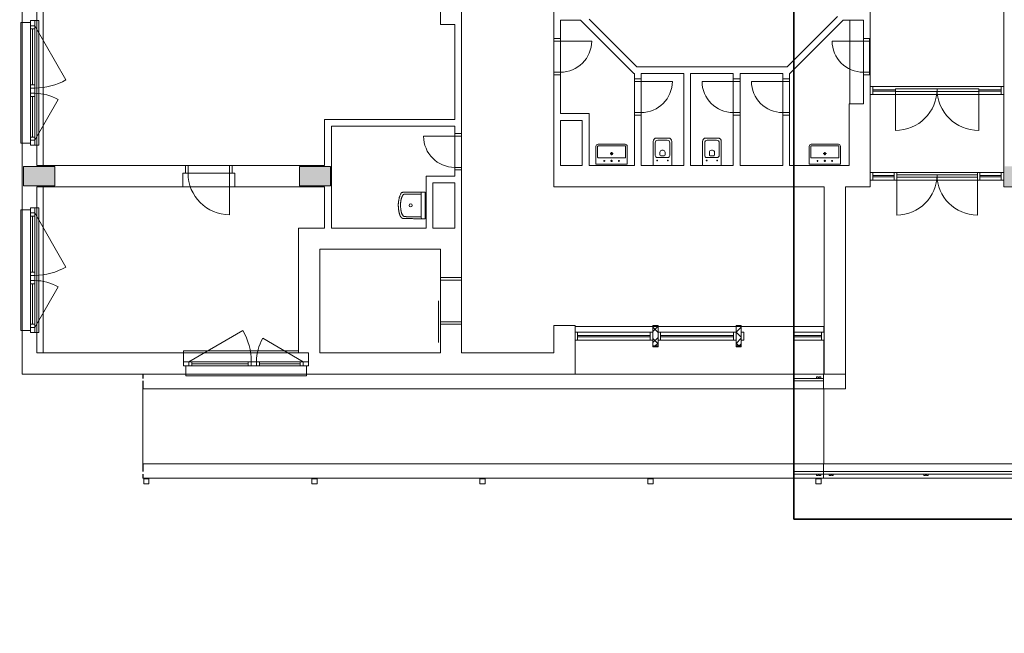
# Model space of a CAD drawing. Header units: inches. Extents: x -96941 to 10978768, y -673 to 1070890.
# Tile 16 of 256: x 35974 to 37392, y 50850 to 51735. Entities that reach past the tile are written whole.
import ezdxf
from ezdxf import colors
from ezdxf.entities.mleader import LeaderData, LeaderLine
from ezdxf.math import Vec2, Vec3

# ---------------------------------------------------------------- set-up
doc = ezdxf.new("R2010")
doc.units = ezdxf.units.IN
doc.layers.add('!_A_01_TENKÁ', color=8, linetype='Continuous', lineweight=13)
doc.layers.add('!_A_02_HRUBÁ', color=255, linetype='Continuous', lineweight=35)
doc.layers.add('!_A_51_BÚRACIE PRÁCE', color=40, linetype='Continuous', lineweight=13, true_color=0xffbf00)
doc.styles.add('Iso CP', font='isocp.shx', dxfattribs={"width": 0.8})

msp = doc.modelspace()

# ---------------------------------------------------------------- hatches: boundary and pattern name
at = {"layer": '!_A_01_TENKÁ'}
h = msp.add_hatch(color=256, dxfattribs=at)
h.paths.add_polyline_path([(37863.838, 51495.296), (37901.338, 51495.296), (37901.338, 51551.546), (37863.838, 51551.546), (37863.838, 51512.263)])
h.paths.add_polyline_path([(38126.338, 51495.296), (38126.338, 51551.546), (38088.838, 51551.546), (38088.838, 51495.296)])
h.paths.add_polyline_path([(37638.838, 51495.296), (37676.338, 51495.296), (37676.338, 51551.546), (37638.838, 51551.546), (37638.838, 51512.263)])
h.paths.add_polyline_path([(38313.838, 51495.296), (38351.338, 51495.296), (38351.338, 51551.546), (38313.838, 51551.546), (38313.838, 51512.263)])
h.paths.add_polyline_path([(37451.338, 51495.296), (37451.338, 51551.546), (37413.838, 51551.546), (37413.838, 51495.296)])
h.paths.add_polyline_path([(37411.588, 51495.296), (37411.588, 51523.421), (37392.838, 51523.421), (37392.838, 51495.296)])
h.paths.add_polyline_path([(36421.588, 51495.296), (36421.588, 51523.421), (36376.588, 51523.421), (36376.588, 51495.296)])
h.paths.add_polyline_path([(35979.088, 51495.296), (36024.088, 51495.296), (36024.088, 51523.421), (35979.088, 51523.421), (35979.088, 51512.263)])
h.paths.add_polyline_path([(37150.963, 51765.296), (37199.713, 51765.296), (37199.713, 51793.421), (37150.963, 51793.421), (37150.963, 51772.135)])
h.paths.add_polyline_path([(36743.713, 51765.296), (36792.463, 51765.296), (36792.463, 51793.421), (36743.713, 51793.421)])
h.paths.add_polyline_path([(36559.963, 51765.296), (36608.713, 51765.296), (36608.713, 51793.421), (36559.963, 51793.421)])
h.paths.add_polyline_path([(37392.838, 51765.296), (37411.588, 51765.296), (37411.588, 51793.421), (37392.838, 51793.421)])
h.paths.add_polyline_path([(36424.963, 51765.296), (36424.963, 51793.421), (36376.213, 51793.421), (36376.213, 51765.296)])
h.paths.add_polyline_path([(35978.713, 51765.296), (36023.713, 51765.296), (36023.713, 51793.421), (35978.713, 51793.421), (35978.713, 51772.135)])
h.paths.add_polyline_path([(38351.338, 52035.296), (38351.338, 52091.546), (38313.838, 52091.546), (38313.838, 52035.296), (38346.454, 52035.296)])
h.paths.add_polyline_path([(37863.838, 52035.296), (37901.338, 52035.296), (37901.338, 52091.546), (37863.838, 52091.546)])
h.paths.add_polyline_path([(38126.338, 52035.296), (38126.338, 52091.546), (38088.838, 52091.546), (38088.838, 52035.296)])
h.paths.add_polyline_path([(37150.963, 52035.296), (37199.713, 52035.296), (37199.713, 52063.421), (37150.963, 52063.421)])
h.paths.add_polyline_path([(37394.994, 52035.296), (37411.588, 52035.296), (37411.588, 52063.421), (37392.838, 52063.421), (37392.838, 52035.296)])
h.paths.add_polyline_path([(36743.713, 52035.296), (36792.463, 52035.296), (36792.463, 52063.421), (36743.713, 52063.421)])
h.paths.add_polyline_path([(36579.458, 52035.296), (36608.713, 52035.296), (36608.713, 52063.421), (36559.963, 52063.421), (36559.963, 52035.296)])
h.paths.add_polyline_path([(37428.975, 52035.296), (37451.338, 52035.296), (37451.338, 52091.546), (37413.838, 52091.546), (37413.838, 52035.296)])
h.paths.add_polyline_path([(36376.213, 52035.296), (36424.963, 52035.296), (36424.963, 52063.421), (36376.213, 52063.421)])
h.paths.add_polyline_path([(37676.338, 52035.296), (37676.338, 52091.546), (37638.838, 52091.546), (37638.838, 52035.296)])
h.paths.add_polyline_path([(36024.088, 52035.296), (36024.088, 52063.421), (35979.088, 52063.421), (35979.088, 52035.296)])
h.paths.add_polyline_path([(38351.338, 52305.296), (38351.338, 52342.796), (38313.838, 52342.796), (38313.838, 52305.296), (38346.454, 52305.296)])
h.paths.add_polyline_path([(37863.838, 52305.296), (37901.338, 52305.296), (37901.338, 52361.546), (37863.838, 52361.546), (37863.838, 52343.854)])
h.paths.add_polyline_path([(37392.838, 52305.296), (37411.588, 52305.296), (37411.588, 52333.421), (37392.838, 52333.421)])
h.paths.add_polyline_path([(37676.338, 52305.296), (37676.338, 52361.546), (37638.838, 52361.546), (37638.838, 52305.296)])
h.paths.add_polyline_path([(37451.338, 52305.296), (37451.338, 52361.546), (37413.838, 52361.546), (37413.838, 52305.296)])
h.paths.add_polyline_path([(38126.338, 52305.671), (38126.338, 52361.921), (38088.838, 52361.921), (38088.838, 52305.671), (38108.589, 52305.671)])

# ---------------------------------------------------------------- linework, layer by layer
for p, q in [((36610.213, 51570.746), (36610.213, 51960.296)), ((37391.713, 51901.421), (37391.713, 51493.796)), ((35977.213, 51826.796), (35977.213, 51730.796)), ((36742.963, 51793.421), (36742.963, 51707.921)), ((35998.213, 51733.796), (35998.213, 51764.171)), ((36007.213, 51764.171), (36007.213, 51524.921)), ((36579.838, 51764.171), (36579.838, 51727.796)), ((37198.963, 51707.921), (37198.963, 51765.296)), ((35977.213, 51730.796), (35974.963, 51730.796)), ((35974.963, 51730.796), (35974.963, 51556.796)), ((35977.213, 51556.796), (35977.213, 51730.796)), ((35977.213, 51730.796), (35989.213, 51730.796)), ((35989.213, 51730.796), (35989.213, 51733.796)), ((35989.213, 51733.796), (35998.213, 51733.796)), ((35989.213, 51730.796), (35989.213, 51556.796)), ((35995.213, 51553.796), (35995.213, 51733.796)), ((35998.213, 51553.796), (35998.213, 51733.796)), ((36001.213, 51733.796), (35998.213, 51733.796)), ((36001.213, 51553.796), (36001.213, 51733.796)), ((36579.838, 51727.796), (36600.463, 51727.796)), ((36600.463, 51727.796), (36600.463, 51591.071)), ((36752.713, 51707.921), (36752.713, 51734.171)), ((36752.713, 51734.171), (36781.765, 51734.171)), ((36781.765, 51734.171), (36858.64, 51657.296)), ((36862.679, 51667.046), (36793.963, 51735.762)), ((37151.713, 51739.512), (37079.247, 51667.046)), ((37083.286, 51657.296), (37160.161, 51734.171)), ((37160.161, 51734.171), (37189.213, 51734.171)), ((37169.713, 51734.171), (37169.713, 51613.421)), ((37189.213, 51734.171), (37189.213, 51707.921)), ((35989.213, 51726.296), (35995.213, 51726.296)), ((35989.213, 51721.796), (35995.213, 51721.796)), ((35992.213, 51640.796), (35992.213, 51721.796)), ((35995.213, 51726.296), (36040.213, 51648.353)), ((36742.963, 51704.171), (36742.963, 51707.921)), ((36742.963, 51707.921), (36752.713, 51707.921)), ((36742.963, 51704.171), (36742.963, 51659.171)), ((36752.713, 51704.171), (36742.963, 51704.171)), ((36752.713, 51707.921), (36752.713, 51704.171)), ((36752.713, 51704.171), (36797.713, 51704.171)), ((36752.713, 51704.171), (36752.713, 51659.171)), ((37189.213, 51704.171), (37144.213, 51704.171)), ((37189.213, 51707.921), (37189.213, 51704.171)), ((37189.213, 51707.921), (37198.963, 51707.921)), ((37189.213, 51704.171), (37189.213, 51659.171)), ((37189.213, 51704.171), (37198.963, 51704.171)), ((37197.838, 51707.921), (37197.838, 51655.421)), ((37198.963, 51704.171), (37198.963, 51707.921)), ((37198.963, 51704.171), (37198.963, 51659.171)), ((36742.963, 51659.171), (36742.963, 51655.421)), ((36752.713, 51659.171), (36742.963, 51659.171)), ((36752.713, 51655.421), (36752.713, 51659.171)), ((36858.64, 51657.296), (36859.213, 51657.296)), ((36859.213, 51657.296), (36859.213, 51649.796)), ((37079.247, 51667.046), (36862.679, 51667.046)), ((36868.963, 51649.796), (36868.963, 51657.296)), ((36868.963, 51657.296), (36930.463, 51657.296)), ((36930.463, 51657.296), (36930.463, 51524.546)), ((36940.213, 51524.546), (36940.213, 51657.296)), ((36940.213, 51657.296), (37001.713, 51657.296)), ((37001.713, 51657.296), (37001.713, 51649.796)), ((37011.463, 51649.796), (37011.463, 51657.296)), ((37011.463, 51657.296), (37072.963, 51657.296)), ((37072.963, 51657.296), (37072.963, 51649.796)), ((37082.713, 51649.796), (37082.713, 51657.296)), ((37082.713, 51657.296), (37083.286, 51657.296)), ((37189.213, 51659.171), (37198.963, 51659.171)), ((37189.213, 51655.421), (37189.213, 51659.171)), ((37198.963, 51659.171), (37198.963, 51655.421)), ((36752.713, 51655.421), (36742.963, 51655.421)), ((36742.963, 51655.421), (36742.963, 51494.171)), ((36752.713, 51599.546), (36752.713, 51655.421)), ((36859.213, 51646.046), (36859.213, 51649.796)), ((36859.213, 51649.796), (36868.963, 51649.796)), ((36859.213, 51646.046), (36859.213, 51601.046)), ((36868.963, 51646.046), (36859.213, 51646.046)), ((36868.963, 51649.796), (36868.963, 51646.046)), ((36868.963, 51646.046), (36913.963, 51646.046)), ((36868.963, 51646.046), (36868.963, 51601.046)), ((37001.713, 51646.046), (36956.713, 51646.046)), ((37001.713, 51649.796), (37001.713, 51646.046)), ((37001.713, 51649.796), (37011.463, 51649.796)), ((37001.713, 51646.046), (37001.713, 51601.046)), ((37001.713, 51646.046), (37011.463, 51646.046)), ((37011.463, 51646.046), (37011.463, 51649.796)), ((37011.463, 51646.046), (37011.463, 51601.046)), ((37072.963, 51646.046), (37027.963, 51646.046)), ((37072.963, 51649.796), (37072.963, 51646.046)), ((37072.963, 51649.796), (37082.713, 51649.796)), ((37072.963, 51646.046), (37072.963, 51601.046)), ((37072.963, 51646.046), (37082.713, 51646.046)), ((37082.713, 51646.046), (37082.713, 51649.796)), ((37082.713, 51646.046), (37082.713, 51601.046)), ((37198.963, 51655.421), (37189.213, 51655.421)), ((37189.213, 51655.421), (37189.213, 51613.421)), ((37198.963, 51493.796), (37198.963, 51655.421)), ((35989.213, 51640.796), (35995.213, 51640.796)), ((35995.213, 51636.296), (35989.213, 51636.296)), ((35989.213, 51628.796), (35995.213, 51628.796)), ((37202.713, 51638.546), (37198.963, 51638.546)), ((37235.338, 51638.546), (37202.713, 51638.546)), ((37202.713, 51627.296), (37202.713, 51638.546)), ((37235.338, 51633.858), (37202.713, 51633.858)), ((37202.713, 51633.858), (37202.713, 51631.983)), ((37202.713, 51631.983), (37235.338, 51631.983)), ((37355.338, 51638.546), (37235.338, 51638.546)), ((37355.338, 51635.171), (37235.338, 51635.171)), ((37235.338, 51635.171), (37235.338, 51631.421)), ((37235.338, 51635.171), (37235.338, 51633.858)), ((37235.338, 51631.983), (37235.338, 51633.858)), ((37235.338, 51631.983), (37235.338, 51575.171)), ((37235.338, 51631.421), (37355.338, 51631.421)), ((37387.963, 51638.546), (37355.338, 51638.546)), ((37355.338, 51631.421), (37355.338, 51635.171)), ((37355.338, 51635.171), (37355.338, 51633.858)), ((37387.963, 51633.858), (37355.338, 51633.858)), ((37355.338, 51633.858), (37355.338, 51631.983)), ((37355.338, 51631.983), (37355.338, 51575.171)), ((37355.338, 51631.983), (37387.963, 51631.983)), ((37387.963, 51631.983), (37387.963, 51633.858)), ((35989.213, 51624.296), (35995.213, 51624.296)), ((35992.213, 51565.796), (35992.213, 51624.296)), ((35995.213, 51561.296), (36028.963, 51619.752)), ((37189.213, 51613.421), (37168.588, 51613.421)), ((37168.588, 51613.421), (37168.588, 51524.546)), ((37198.963, 51627.296), (37202.713, 51627.296)), ((37235.338, 51627.296), (37202.713, 51627.296)), ((37355.338, 51627.296), (37235.338, 51627.296)), ((37387.963, 51627.296), (37355.338, 51627.296)), ((36793.963, 51599.546), (36752.713, 51599.546)), ((36793.963, 51524.546), (36793.963, 51599.546)), ((36859.213, 51601.046), (36859.213, 51597.296)), ((36868.963, 51601.046), (36859.213, 51601.046)), ((36868.963, 51597.296), (36868.963, 51601.046)), ((37001.713, 51601.046), (37011.463, 51601.046)), ((37001.713, 51597.296), (37001.713, 51601.046)), ((37011.463, 51601.046), (37011.463, 51597.296)), ((37072.963, 51601.046), (37082.713, 51601.046)), ((37072.963, 51597.296), (37072.963, 51601.046)), ((37082.713, 51601.046), (37082.713, 51597.296)), ((36600.463, 51591.071), (36412.963, 51591.071)), ((36412.963, 51591.071), (36412.963, 51524.921)), ((36752.713, 51524.546), (36752.713, 51589.796)), ((36752.713, 51589.796), (36784.213, 51589.796)), ((36784.213, 51589.796), (36784.213, 51524.546)), ((36868.963, 51597.296), (36859.213, 51597.296)), ((36859.213, 51597.296), (36859.213, 51524.546)), ((36868.963, 51524.546), (36868.963, 51597.296)), ((37011.463, 51597.296), (37001.713, 51597.296)), ((37001.713, 51597.296), (37001.713, 51524.546)), ((37011.463, 51524.546), (37011.463, 51597.296)), ((37082.713, 51597.296), (37072.963, 51597.296)), ((37072.963, 51597.296), (37072.963, 51524.546)), ((37082.713, 51524.546), (37082.713, 51597.296)), ((36422.713, 51434.546), (36422.713, 51581.321)), ((36422.713, 51581.321), (36600.463, 51581.321)), ((36600.463, 51581.321), (36600.463, 51570.746)), ((36600.463, 51570.746), (36600.463, 51566.996)), ((36600.463, 51570.746), (36610.213, 51570.746)), ((36610.213, 51566.996), (36610.213, 51570.746)), ((35974.963, 51556.796), (35977.213, 51556.796)), ((35989.213, 51556.796), (35977.213, 51556.796)), ((35977.213, 51556.796), (35977.213, 51460.796)), ((35989.213, 51565.796), (35995.213, 51565.796)), ((35995.213, 51561.296), (35989.213, 51561.296)), ((35989.213, 51553.796), (35989.213, 51556.796)), ((36600.463, 51566.996), (36555.463, 51566.996)), ((36600.463, 51566.996), (36600.463, 51521.996)), ((36600.463, 51566.996), (36610.213, 51566.996)), ((36610.213, 51566.996), (36610.213, 51521.996)), ((36886.283, 51559.421), (36886.283, 51524.546)), ((36889.283, 51539.251), (36889.283, 51557.546)), ((36908.408, 51564.296), (36891.158, 51564.296)), ((36893.033, 51561.296), (36906.533, 51561.296)), ((36910.283, 51557.546), (36910.283, 51539.251)), ((36913.283, 51524.546), (36913.283, 51559.421)), ((36957.533, 51559.421), (36957.533, 51524.546)), ((36960.533, 51539.251), (36960.533, 51557.546)), ((36979.658, 51564.296), (36962.408, 51564.296)), ((36964.283, 51561.296), (36977.783, 51561.296)), ((36981.533, 51557.546), (36981.533, 51539.251)), ((36984.533, 51524.546), (36984.533, 51559.421)), ((35998.213, 51553.796), (35989.213, 51553.796)), ((35998.213, 51553.796), (36001.213, 51553.796)), ((35998.213, 51524.921), (35998.213, 51553.796)), ((36803.937, 51526.796), (36803.937, 51552.296)), ((36803.937, 51552.296), (36803.937, 51526.796)), ((36806.187, 51536.546), (36806.187, 51552.296)), ((36806.937, 51555.296), (36845.937, 51555.296)), ((36845.937, 51555.296), (36806.937, 51555.296)), ((36806.937, 51553.046), (36845.937, 51553.046)), ((36826.437, 51544.046), (36826.437, 51539.546)), ((36846.687, 51552.296), (36846.687, 51536.546)), ((36848.937, 51552.296), (36848.937, 51526.796)), ((36848.937, 51526.796), (36848.937, 51552.296)), ((36896.033, 51543.671), (36896.033, 51539.921)), ((36900.533, 51546.671), (36899.033, 51546.671)), ((36903.533, 51539.921), (36903.533, 51543.671)), ((36967.283, 51543.671), (36967.283, 51539.921)), ((36971.783, 51546.671), (36970.283, 51546.671)), ((36974.783, 51539.921), (36974.783, 51543.671)), ((37111.16, 51526.796), (37111.16, 51552.296)), ((37111.16, 51552.296), (37111.16, 51526.796)), ((37113.41, 51536.546), (37113.41, 51552.296)), ((37114.16, 51555.296), (37153.16, 51555.296)), ((37153.16, 51555.296), (37114.16, 51555.296)), ((37114.16, 51553.046), (37153.16, 51553.046)), ((37133.66, 51544.046), (37133.66, 51539.546)), ((37153.91, 51552.296), (37153.91, 51536.546)), ((37156.16, 51552.296), (37156.16, 51526.796)), ((37156.16, 51526.796), (37156.16, 51552.296)), ((36806.937, 51535.796), (36845.937, 51535.796)), ((36817.062, 51531.296), (36814.812, 51531.296)), ((36815.937, 51530.171), (36815.937, 51532.421)), ((36824.187, 51541.796), (36828.687, 51541.796)), ((36824.937, 51531.296), (36827.937, 51531.296)), ((36826.437, 51529.796), (36826.437, 51532.796)), ((36835.812, 51531.296), (36838.062, 51531.296)), ((36836.937, 51530.171), (36836.937, 51532.421)), ((36891.313, 51531.997), (36893.112, 51531.997)), ((36892.212, 51531.098), (36892.212, 51532.897)), ((36907.283, 51536.251), (36892.283, 51536.251)), ((36897.158, 51538.796), (36902.408, 51538.796)), ((36908.254, 51531.997), (36906.455, 51531.997)), ((36907.354, 51531.098), (36907.354, 51532.897)), ((36962.563, 51531.997), (36964.362, 51531.997)), ((36963.462, 51531.098), (36963.462, 51532.897)), ((36978.533, 51536.251), (36963.533, 51536.251)), ((36968.408, 51538.796), (36973.658, 51538.796)), ((36979.504, 51531.997), (36977.705, 51531.997)), ((36978.604, 51531.098), (36978.604, 51532.897)), ((37114.16, 51535.796), (37153.16, 51535.796)), ((37124.285, 51531.296), (37122.035, 51531.296)), ((37123.16, 51530.171), (37123.16, 51532.421)), ((37131.41, 51541.796), (37135.91, 51541.796)), ((37132.16, 51531.296), (37135.16, 51531.296)), ((37133.66, 51529.796), (37133.66, 51532.796)), ((37143.035, 51531.296), (37145.285, 51531.296)), ((37144.16, 51530.171), (37144.16, 51532.421)), ((36024.088, 51523.421), (35979.088, 51523.421)), ((35979.088, 51523.421), (35979.088, 51495.296)), ((36212.338, 51524.921), (35998.213, 51524.921)), ((36024.088, 51495.296), (36024.088, 51523.421)), ((36216.088, 51524.921), (36212.338, 51524.921)), ((36212.338, 51513.671), (36212.338, 51524.921)), ((36276.088, 51524.921), (36216.085, 51524.921)), ((36216.085, 51524.921), (36216.085, 51513.671)), ((36216.088, 51524.921), (36216.088, 51513.671)), ((36276.088, 51524.921), (36216.088, 51524.921)), ((36276.088, 51524.921), (36276.088, 51513.671)), ((36279.838, 51524.921), (36276.088, 51524.921)), ((36276.088, 51513.671), (36276.088, 51524.921)), ((36412.963, 51524.921), (36279.838, 51524.921)), ((36279.838, 51524.921), (36279.838, 51513.671)), ((36421.588, 51523.421), (36376.588, 51523.421)), ((36376.588, 51523.421), (36376.588, 51495.296)), ((36421.588, 51495.296), (36421.588, 51523.421)), ((36600.463, 51521.996), (36610.213, 51521.996)), ((36600.463, 51518.246), (36600.463, 51521.996)), ((36610.213, 51518.246), (36600.463, 51518.246)), ((36600.463, 51518.246), (36600.463, 51509.546)), ((36610.213, 51521.996), (36610.213, 51518.246)), ((36610.213, 51363.296), (36610.213, 51518.246)), ((36784.213, 51524.546), (36752.713, 51524.546)), ((36859.213, 51524.546), (36793.963, 51524.546)), ((36803.937, 51526.796), (36848.937, 51526.796)), ((36930.463, 51524.546), (36868.963, 51524.546)), ((37001.713, 51524.546), (36940.213, 51524.546)), ((37072.963, 51524.546), (37011.463, 51524.546)), ((37168.588, 51524.546), (37082.713, 51524.546)), ((37111.16, 51526.796), (37156.16, 51526.796)), ((37202.713, 51514.796), (37198.963, 51514.796)), ((37202.713, 51503.546), (37202.713, 51514.796)), ((37233.463, 51514.796), (37202.713, 51514.796)), ((37353.463, 51514.796), (37237.213, 51514.796)), ((37387.963, 51514.796), (37357.213, 51514.796)), ((36208.588, 51494.171), (36208.588, 51513.671)), ((36208.588, 51513.671), (36212.338, 51513.671)), ((36216.088, 51513.671), (36212.338, 51513.671)), ((36216.085, 51513.671), (36276.088, 51513.671)), ((36276.088, 51513.671), (36216.088, 51513.671)), ((36279.838, 51513.671), (36276.088, 51513.671)), ((36276.088, 51513.671), (36276.088, 51453.671)), ((36279.838, 51513.671), (36283.588, 51513.671)), ((36283.588, 51513.671), (36283.588, 51494.171)), ((36600.463, 51509.546), (36559.213, 51509.546)), ((36559.213, 51509.546), (36559.213, 51434.546)), ((36568.963, 51434.546), (36568.963, 51499.796)), ((36568.963, 51499.796), (36600.463, 51499.796)), ((36600.463, 51499.796), (36600.463, 51434.546)), ((37198.963, 51503.546), (37202.713, 51503.546)), ((37233.463, 51510.108), (37202.713, 51510.108)), ((37202.713, 51510.108), (37202.713, 51508.233)), ((37202.713, 51508.233), (37233.463, 51508.233)), ((37233.463, 51503.546), (37202.713, 51503.546)), ((37233.463, 51508.233), (37233.463, 51510.108)), ((37353.463, 51511.421), (37237.213, 51511.421)), ((37237.213, 51511.421), (37237.213, 51507.671)), ((37237.213, 51507.671), (37353.463, 51507.671)), ((37237.213, 51503.546), (37237.213, 51453.296)), ((37353.463, 51503.546), (37237.213, 51503.546)), ((37353.463, 51507.671), (37353.463, 51511.421)), ((37353.463, 51503.546), (37353.463, 51453.296)), ((37387.963, 51510.108), (37357.213, 51510.108)), ((37357.213, 51510.108), (37357.213, 51508.233)), ((37357.213, 51508.233), (37387.963, 51508.233)), ((37387.963, 51503.546), (37357.213, 51503.546)), ((37387.963, 51508.233), (37387.963, 51510.108)), ((35979.088, 51495.296), (36024.088, 51495.296)), ((35998.213, 51463.796), (35998.213, 51494.171)), ((35998.213, 51494.171), (36208.588, 51494.171)), ((36007.213, 51494.171), (36007.213, 51254.546)), ((36283.588, 51494.171), (36208.588, 51494.171)), ((36283.588, 51494.171), (36412.963, 51494.171)), ((36376.588, 51495.296), (36421.588, 51495.296)), ((36412.963, 51494.171), (36412.963, 51434.546)), ((36552.037, 51485.581), (36552.037, 51449.119)), ((36557.713, 51448.046), (36557.713, 51486.296)), ((36742.963, 51494.171), (37132.588, 51494.171)), ((37132.588, 51494.171), (37132.588, 51223.796)), ((37163.338, 51223.796), (37163.338, 51493.796)), ((37163.338, 51493.796), (37198.963, 51493.796)), ((37391.713, 51493.796), (37428.838, 51493.796)), ((35977.213, 51460.796), (35974.963, 51460.796)), ((35974.963, 51460.796), (35974.963, 51286.796)), ((35977.213, 51286.796), (35977.213, 51460.796)), ((35977.213, 51460.796), (35989.213, 51460.796)), ((35989.213, 51460.796), (35989.213, 51463.796)), ((35989.213, 51463.796), (35998.213, 51463.796)), ((35989.213, 51460.796), (35989.213, 51286.796)), ((35995.213, 51283.796), (35995.213, 51463.796)), ((35998.213, 51283.796), (35998.213, 51463.796)), ((36001.213, 51463.796), (35998.213, 51463.796)), ((36001.213, 51283.796), (36001.213, 51463.796)), ((35989.213, 51456.296), (35995.213, 51456.296)), ((35989.213, 51451.796), (35995.213, 51451.796)), ((35992.213, 51370.796), (35992.213, 51451.796)), ((35995.213, 51456.296), (36040.213, 51378.353)), ((36412.963, 51434.546), (36375.463, 51434.546)), ((36375.463, 51434.546), (36375.463, 51254.546)), ((36559.213, 51434.546), (36422.713, 51434.546)), ((36600.463, 51434.546), (36568.963, 51434.546)), ((36405.838, 51254.546), (36405.838, 51404.171)), ((36405.838, 51404.171), (36579.838, 51404.171)), ((36579.838, 51404.171), (36579.838, 51363.296)), ((35989.213, 51370.796), (35995.213, 51370.796)), ((35995.213, 51366.296), (35989.213, 51366.296)), ((35989.213, 51358.796), (35995.213, 51358.796)), ((36579.838, 51363.296), (36579.838, 51359.546)), ((36579.838, 51363.296), (36610.213, 51363.296)), ((36579.838, 51299.546), (36579.838, 51359.546)), ((36579.838, 51359.546), (36610.213, 51359.546)), ((36610.213, 51359.546), (36610.213, 51363.296)), ((36610.213, 51359.546), (36610.213, 51299.546)), ((35989.213, 51354.296), (35995.213, 51354.296)), ((35992.213, 51295.796), (35992.213, 51354.296)), ((35995.213, 51291.296), (36028.963, 51349.752)), ((36576.838, 51269.546), (36576.838, 51329.546)), ((35989.213, 51295.796), (35995.213, 51295.796)), ((35995.213, 51291.296), (35989.213, 51291.296)), ((36610.213, 51299.549), (36579.838, 51299.549)), ((36579.838, 51299.549), (36579.838, 51295.796)), ((36579.838, 51299.546), (36610.213, 51299.546)), ((36579.838, 51295.796), (36579.838, 51299.546)), ((36610.213, 51295.796), (36579.838, 51295.796)), ((36579.838, 51295.796), (36579.838, 51254.546)), ((36610.213, 51295.796), (36610.213, 51299.549)), ((36610.213, 51254.546), (36610.213, 51295.796)), ((36773.713, 51293.921), (36742.963, 51293.921)), ((36742.963, 51293.921), (36742.963, 51254.546)), ((36773.713, 51223.796), (36773.713, 51293.921)), ((36773.713, 51292.796), (36885.838, 51292.796)), ((36893.338, 51293.921), (36885.838, 51293.921)), ((36885.838, 51293.921), (36885.838, 51263.171)), ((36885.838, 51285.515), (36893.119, 51292.796)), ((36885.838, 51292.796), (36893.338, 51292.796)), ((36893.338, 51283.934), (36885.838, 51291.434)), ((36893.338, 51263.171), (36893.338, 51293.921)), ((36893.338, 51292.796), (37005.838, 51292.796)), ((37013.338, 51293.921), (37005.838, 51293.921)), ((37005.838, 51293.921), (37005.838, 51263.171)), ((37005.838, 51292.363), (37006.27, 51292.796)), ((37005.838, 51292.796), (37013.338, 51292.796)), ((37005.838, 51284.281), (37013.338, 51291.781)), ((37013.338, 51263.171), (37013.338, 51293.921)), ((37013.338, 51292.796), (37132.213, 51292.796)), ((37132.213, 51292.796), (37132.213, 51284.171)), ((35974.963, 51286.796), (35977.213, 51286.796)), ((35989.213, 51286.796), (35977.213, 51286.796)), ((35977.213, 51286.796), (35977.213, 51223.796)), ((35989.213, 51283.796), (35989.213, 51286.796)), ((35998.213, 51283.796), (35989.213, 51283.796)), ((35998.213, 51283.796), (36001.213, 51283.796)), ((35998.213, 51254.546), (35998.213, 51283.796)), ((36217.213, 51241.796), (36295.155, 51286.796)), ((36382.213, 51241.796), (36323.756, 51275.546)), ((36777.088, 51284.171), (36773.713, 51284.171)), ((36773.713, 51272.921), (36777.088, 51272.921)), ((36777.088, 51272.921), (36777.088, 51284.171)), ((36777.088, 51284.171), (36882.088, 51284.171)), ((36882.088, 51279.483), (36777.088, 51279.483)), ((36777.088, 51279.483), (36777.088, 51277.608)), ((36777.088, 51277.608), (36882.088, 51277.608)), ((36882.088, 51272.921), (36777.088, 51272.921)), ((36882.088, 51277.608), (36882.088, 51279.483)), ((36885.838, 51269.35), (36893.338, 51276.85)), ((36893.338, 51267.77), (36885.838, 51275.27)), ((36897.088, 51284.171), (36893.338, 51284.171)), ((36893.338, 51284.171), (36893.338, 51272.921)), ((36893.338, 51272.921), (36897.088, 51272.921)), ((36897.088, 51272.921), (36897.088, 51284.171)), ((36897.088, 51284.171), (37002.088, 51284.171)), ((37002.088, 51279.483), (36897.088, 51279.483)), ((36897.088, 51279.483), (36897.088, 51277.608)), ((36897.088, 51277.608), (37002.088, 51277.608)), ((37002.088, 51272.921), (36897.088, 51272.921)), ((37002.088, 51277.608), (37002.088, 51279.483)), ((37013.338, 51277.085), (37005.838, 51284.585)), ((37005.838, 51268.117), (37013.338, 51275.617)), ((37017.088, 51284.171), (37013.338, 51284.171)), ((37013.338, 51284.171), (37013.338, 51272.921)), ((37013.338, 51272.921), (37017.088, 51272.921)), ((37017.088, 51272.921), (37017.088, 51284.171)), ((37089.07, 51284.171), (37129.026, 51284.171)), ((37129.026, 51279.483), (37089.07, 51279.483)), ((37089.07, 51277.608), (37129.026, 51277.608)), ((37129.026, 51272.921), (37089.07, 51272.921)), ((37129.026, 51277.608), (37129.026, 51279.483)), ((37132.213, 51272.921), (37132.213, 51223.796)), ((36885.838, 51264.671), (36893.338, 51264.671)), ((36885.838, 51263.171), (36893.338, 51263.171)), ((36889.241, 51264.671), (36893.338, 51268.768)), ((37009.588, 51264.671), (37005.838, 51268.421)), ((37005.838, 51264.671), (37013.338, 51264.671)), ((37005.838, 51263.171), (37013.338, 51263.171)), ((37010.474, 51264.671), (37013.338, 51267.534)), ((36209.713, 51254.546), (35998.213, 51254.546)), ((36375.463, 51257.546), (36209.713, 51257.546)), ((36209.713, 51257.546), (36209.713, 51254.546)), ((36375.463, 51254.546), (36209.713, 51254.546)), ((36209.713, 51235.796), (36209.713, 51254.546)), ((36375.463, 51254.546), (36389.713, 51254.546)), ((36389.713, 51254.546), (36389.713, 51235.796)), ((36579.838, 51254.546), (36405.838, 51254.546)), ((36742.963, 51254.546), (36610.213, 51254.546)), ((36389.713, 51241.796), (36209.713, 51241.796)), ((36212.713, 51235.796), (36209.713, 51235.796)), ((36212.713, 51235.796), (36386.713, 51235.796)), ((36212.713, 51223.796), (36212.713, 51235.796)), ((36217.213, 51235.796), (36217.213, 51241.796)), ((36221.713, 51235.796), (36221.713, 51241.796)), ((36302.713, 51238.796), (36221.713, 51238.796)), ((36302.713, 51235.796), (36302.713, 51241.796)), ((36307.213, 51241.796), (36307.213, 51235.796)), ((36314.713, 51235.796), (36314.713, 51241.796)), ((36319.213, 51235.796), (36319.213, 51241.796)), ((36377.713, 51238.796), (36319.213, 51238.796)), ((36377.713, 51235.796), (36377.713, 51241.796)), ((36382.213, 51241.796), (36382.213, 51235.796)), ((36389.713, 51235.796), (36386.713, 51235.796)), ((36386.713, 51235.796), (36386.713, 51223.796)), ((35977.213, 51223.796), (36212.713, 51223.796)), ((36151.213, 51217.796), (36151.213, 51223.796)), ((36151.588, 51223.796), (36151.588, 51217.796)), ((36386.713, 51223.796), (36212.713, 51223.796)), ((36212.713, 51223.796), (36212.713, 51221.546)), ((36212.713, 51221.546), (36386.713, 51221.546)), ((36386.713, 51221.546), (36386.713, 51223.796)), ((36386.713, 51223.796), (36773.713, 51223.796)), ((36773.713, 51223.796), (37132.588, 51223.796)), ((37089.07, 51217.796), (37131.775, 51217.796)), ((37121.693, 51220.046), (37123.943, 51220.046)), ((37121.693, 51220.046), (37121.693, 51217.796)), ((37123.943, 51217.796), (37123.943, 51220.046)), ((37125.443, 51220.046), (37127.693, 51220.046)), ((37125.443, 51220.046), (37125.443, 51217.796)), ((37127.693, 51217.796), (37127.693, 51220.046)), ((37131.775, 51223.796), (37131.775, 51217.796)), ((37131.775, 51217.796), (37131.775, 51214.046)), ((37132.588, 51223.796), (37163.338, 51223.796)), ((37163.338, 51223.796), (37163.338, 51202.796)), ((36151.213, 51083.546), (36151.213, 51214.046)), ((36151.588, 51214.046), (36151.588, 51202.796)), ((37163.338, 51202.796), (36151.588, 51202.796)), ((37131.775, 51214.046), (37089.07, 51214.046)), ((37131.775, 51214.046), (37131.775, 51202.796)), ((37132.213, 51094.796), (37132.213, 51202.796)), ((37132.213, 51202.796), (37132.213, 51094.796)), ((36151.588, 51094.796), (36151.588, 51083.546)), ((37415.058, 51094.796), (36151.588, 51094.796)), ((37131.775, 51094.796), (37131.775, 51083.546)), ((36151.213, 51073.796), (36151.213, 51079.796)), ((36151.588, 51079.796), (36151.588, 51073.796)), ((37089.07, 51083.546), (37131.775, 51083.546)), ((37131.775, 51079.796), (37089.07, 51079.796)), ((37121.693, 51079.796), (37121.693, 51077.546)), ((37123.943, 51077.546), (37121.693, 51077.546)), ((37123.943, 51077.546), (37123.943, 51079.796)), ((37125.443, 51079.796), (37125.443, 51077.546)), ((37127.693, 51077.546), (37125.443, 51077.546)), ((37127.693, 51077.546), (37127.693, 51079.796)), ((37131.775, 51083.546), (37131.775, 51079.796)), ((37131.775, 51083.546), (37422.463, 51083.546)), ((37131.775, 51079.796), (37131.775, 51083.546)), ((37131.775, 51079.796), (37131.775, 51073.796)), ((37422.463, 51079.796), (37131.775, 51079.796)), ((37139.885, 51079.796), (37142.135, 51079.796)), ((37139.885, 51079.796), (37139.885, 51077.546)), ((37142.135, 51077.546), (37139.885, 51077.546)), ((37142.135, 51077.546), (37142.135, 51079.796)), ((37143.635, 51079.796), (37145.885, 51079.796)), ((37143.635, 51079.796), (37143.635, 51077.546)), ((37145.885, 51077.546), (37143.635, 51077.546)), ((37145.885, 51077.546), (37145.885, 51079.796)), ((37276.385, 51079.796), (37278.635, 51079.796)), ((37276.385, 51079.796), (37276.385, 51077.546)), ((37278.635, 51077.546), (37276.385, 51077.546)), ((37278.635, 51077.546), (37278.635, 51079.796)), ((37280.135, 51079.796), (37282.385, 51079.796)), ((37280.135, 51079.796), (37280.135, 51077.546)), ((37282.385, 51077.546), (37280.135, 51077.546)), ((37282.385, 51077.546), (37282.385, 51079.796)), ((36151.213, 51073.796), (36151.588, 51073.796)), ((37422.463, 51073.796), (36151.588, 51073.796)), ((36152.338, 51073.046), (36159.838, 51073.046)), ((36152.338, 51065.546), (36152.338, 51073.046)), ((36159.838, 51065.546), (36152.338, 51065.546)), ((36159.838, 51073.046), (36159.838, 51065.546)), ((36394.513, 51073.046), (36402.013, 51073.046)), ((36394.513, 51065.546), (36394.513, 51073.046)), ((36402.013, 51065.546), (36394.513, 51065.546)), ((36402.013, 51073.046), (36402.013, 51065.546)), ((36644.113, 51073.046), (36636.613, 51073.046)), ((36636.613, 51073.046), (36636.613, 51065.546)), ((36636.613, 51065.546), (36644.113, 51065.546)), ((36644.113, 51065.546), (36644.113, 51073.046)), ((36878.713, 51065.546), (36878.713, 51073.046)), ((36878.713, 51073.046), (36886.213, 51073.046)), ((36886.213, 51065.546), (36878.713, 51065.546)), ((36886.213, 51073.046), (36886.213, 51065.546)), ((37120.917, 51065.546), (37120.917, 51073.046)), ((37120.917, 51073.046), (37128.417, 51073.046)), ((37128.417, 51065.546), (37120.917, 51065.546)), ((37128.417, 51073.046), (37128.417, 51065.546))]:
    msp.add_line(p, q, dxfattribs=at)
at = {"layer": '!_A_01_TENKÁ', "extrusion": (0, 0, -1)}
for p, q in [((37391.713, 51638.546), (37387.963, 51638.546)), ((37387.963, 51638.546), (37387.963, 51627.296)), ((37387.963, 51627.296), (37391.713, 51627.296)), ((37237.213, 51514.796), (37233.463, 51514.796)), ((37233.463, 51514.796), (37233.463, 51503.546)), ((37237.213, 51503.546), (37237.213, 51514.796)), ((37357.213, 51514.796), (37353.463, 51514.796)), ((37353.463, 51514.796), (37353.463, 51503.546)), ((37357.213, 51503.546), (37357.213, 51514.796)), ((37391.713, 51514.796), (37387.963, 51514.796)), ((37387.963, 51514.796), (37387.963, 51503.546)), ((37233.463, 51503.546), (37237.213, 51503.546)), ((37353.463, 51503.546), (37357.213, 51503.546)), ((37387.963, 51503.546), (37391.713, 51503.546)), ((36885.651, 51284.171), (36882.088, 51284.171)), ((36882.088, 51284.171), (36882.088, 51272.921)), ((36882.088, 51272.921), (36885.651, 51272.921)), ((37005.651, 51284.171), (37002.088, 51284.171)), ((37002.088, 51284.171), (37002.088, 51272.921)), ((37002.088, 51272.921), (37005.651, 51272.921)), ((37132.588, 51284.171), (37129.026, 51284.171)), ((37129.026, 51284.171), (37129.026, 51272.921)), ((37129.026, 51272.921), (37132.588, 51272.921))]:
    msp.add_line(p, q, dxfattribs=at)
at = {"layer": '!_A_01_TENKÁ'}
for centre, radius in [((36826.437, 51541.796), 1.5), ((37133.66, 51541.796), 1.5), ((36826.437, 51531.296), 0.9), ((36892.213, 51531.997), 0.562), ((36907.354, 51531.997), 0.562), ((36963.463, 51531.997), 0.562), ((36978.604, 51531.997), 0.562), ((37133.66, 51531.296), 0.9), ((36537.04, 51467.213), 2.25)]:
    msp.add_circle(centre, radius, dxfattribs=at)
for centre, radius, start, end in [((36752.713, 51704.171), 45, 270, 0), ((37189.213, 51704.171), 45, 180, 270), ((35995.213, 51726.296), 90, 270, 300), ((36868.963, 51646.046), 45, 270, 0), ((37001.713, 51646.046), 45, 180, 270), ((37072.963, 51646.046), 45, 180, 270), ((35995.213, 51561.296), 67.5, 60, 90), ((37235.338, 51635.171), 60, 270, 0), ((37355.338, 51635.171), 60, 180, 270), ((36600.463, 51566.996), 45, 180, 270), ((36891.158, 51559.421), 4.875, 90, 180), ((36893.033, 51557.546), 3.75, 90, 180), ((36906.533, 51557.546), 3.75, 0, 90), ((36908.408, 51559.421), 4.875, 0, 90), ((36962.408, 51559.421), 4.875, 90, 180), ((36964.283, 51557.546), 3.75, 90, 180), ((36977.783, 51557.546), 3.75, 0, 90), ((36979.658, 51559.421), 4.875, 0, 90), ((36806.937, 51552.296), 3, 90, 180), ((36806.937, 51552.296), 3, 90.000001, 180), ((36806.937, 51552.296), 0.75, 90, 180), ((36845.937, 51552.296), 3, 0, 90), ((36845.937, 51552.296), 3, 0, 90.000001), ((36845.937, 51552.296), 0.75, 0, 90), ((36899.033, 51543.671), 3, 90, 180), ((36900.533, 51543.671), 3, 0, 90), ((36970.283, 51543.671), 3, 90, 180), ((36971.783, 51543.671), 3, 0, 90), ((37114.16, 51552.296), 3, 90, 180), ((37114.16, 51552.296), 3, 90.000001, 180), ((37114.16, 51552.296), 0.75, 90, 180), ((37153.16, 51552.296), 3, 0, 90), ((37153.16, 51552.296), 3, 0, 90.000001), ((37153.16, 51552.296), 0.75, 0, 90), ((36806.937, 51536.546), 0.75, 180, 270), ((36845.937, 51536.546), 0.75, 270, 0), ((36892.283, 51539.251), 3, 180, 270), ((36897.158, 51539.921), 1.125, 180, 270), ((36902.408, 51539.921), 1.125, 270, 0), ((36907.283, 51539.251), 3, 270, 0), ((36963.533, 51539.251), 3, 180, 270), ((36968.408, 51539.921), 1.125, 180, 270), ((36973.658, 51539.921), 1.125, 270, 0), ((36978.533, 51539.251), 3, 270, 0), ((37114.16, 51536.546), 0.75, 180, 270), ((37153.16, 51536.546), 0.75, 270, 0), ((36276.088, 51513.671), 60, 180, 270), ((37237.213, 51511.421), 58.125, 270, 0), ((37353.463, 51511.421), 58.125, 180, 270), ((36552.737, 51485.581), 0.7, 90, 180), ((36553.089, 51449.119), 1.052, 180, 270), ((35995.213, 51456.296), 90, 270, 300), ((35995.213, 51291.296), 67.5, 60, 90), ((36217.213, 51241.796), 90, 0, 30), ((36382.213, 51241.796), 67.5, 150, 180)]:
    msp.add_arc(centre, radius, start, end, dxfattribs=at)
for points, knots in [([(36557.713, 51486.296), (36555.457, 51486.296), (36552.289, 51486.296), (36548.52, 51486.295), (36545.029, 51486.294), (36541.173, 51486.291), (36537.287, 51486.283), (36534.074, 51486.271), (36531.465, 51486.252), (36529.391, 51486.226), (36527.783, 51486.191), (36526.572, 51486.146), (36525.69, 51486.089), (36525.172, 51486.032), (36524.852, 51485.98), (36524.687, 51485.944), (36524.566, 51485.913), (36524.459, 51485.881), (36524.336, 51485.838), (36524.222, 51485.795), (36524.147, 51485.761), (36524.105, 51485.74), (36524.072, 51485.723), (36524.039, 51485.705), (36523.996, 51485.682), (36523.943, 51485.651), (36523.889, 51485.616), (36523.846, 51485.585), (36523.812, 51485.558), (36523.778, 51485.53), (36523.733, 51485.491), (36523.652, 51485.418), (36523.531, 51485.29), (36523.37, 51485.087), (36523.199, 51484.846), (36523.016, 51484.562), (36522.762, 51484.14), (36522.435, 51483.542), (36521.923, 51482.5), (36521.352, 51481.123), (36520.87, 51479.644), (36520.542, 51478.403), (36520.25, 51477.136), (36520.006, 51475.879), (36519.796, 51474.715), (36519.652, 51473.915), (36519.52, 51473.177), (36519.403, 51472.471), (36519.302, 51471.768), (36519.219, 51471.043), (36519.155, 51470.267), (36519.112, 51469.417), (36519.088, 51468.511), (36519.083, 51467.564), (36519.098, 51466.592), (36519.13, 51465.61), (36519.179, 51464.635), (36519.268, 51463.349), (36519.394, 51462.081), (36519.56, 51460.823), (36519.704, 51459.884), (36519.871, 51458.945), (36520.056, 51458.013), (36520.254, 51457.1), (36520.457, 51456.219), (36520.662, 51455.38), (36520.86, 51454.594), (36521.062, 51453.871), (36521.243, 51453.321), (36521.402, 51452.927), (36521.53, 51452.64), (36521.669, 51452.366), (36521.822, 51452.088), (36521.994, 51451.781), (36522.182, 51451.462), (36522.357, 51451.162), (36522.506, 51450.916), (36522.62, 51450.738), (36522.739, 51450.564), (36522.863, 51450.39), (36522.988, 51450.221), (36523.155, 51450.011), (36523.371, 51449.772), (36523.583, 51449.562), (36523.742, 51449.418), (36523.859, 51449.321), (36523.953, 51449.248), (36524.026, 51449.193), (36524.079, 51449.153), (36524.131, 51449.116), (36524.198, 51449.071), (36524.279, 51449.02), (36524.372, 51448.965), (36524.448, 51448.921), (36524.507, 51448.887), (36524.564, 51448.855), (36524.662, 51448.801), (36524.798, 51448.732), (36524.955, 51448.654), (36525.113, 51448.584), (36525.274, 51448.522), (36525.501, 51448.447), (36525.94, 51448.339), (36526.609, 51448.257), (36527.581, 51448.202), (36528.493, 51448.17), (36529.627, 51448.144), (36530.985, 51448.121), (36532.556, 51448.102), (36534.328, 51448.087), (36536.293, 51448.074), (36538.439, 51448.065), (36540.756, 51448.058), (36543.236, 51448.053), (36545.866, 51448.049), (36548.637, 51448.047), (36551.539, 51448.046), (36554.563, 51448.046), (36556.651, 51448.046), (36557.713, 51448.046)], [0, 0, 0, 0, 0.01204819, 0.01807229, 0.02409639, 0.03614458, 0.04819277, 0.06024096, 0.07228916, 0.08433735, 0.09638554, 0.10843373, 0.12048193, 0.13253012, 0.13855422, 0.14457831, 0.14759036, 0.15060241, 0.15662651, 0.1626506, 0.16566265, 0.16716867, 0.1686747, 0.17018072, 0.17168675, 0.1746988, 0.17771084, 0.17921687, 0.18072289, 0.18222892, 0.18373494, 0.18674699, 0.19277108, 0.19879518, 0.20481928, 0.21084337, 0.21686747, 0.22891566, 0.24096386, 0.26506024, 0.28915663, 0.30120482, 0.31325301, 0.3373494, 0.34939759, 0.36144578, 0.37349398, 0.38554217, 0.39759036, 0.40963855, 0.42168675, 0.43373494, 0.44578313, 0.45783133, 0.46987952, 0.48192771, 0.4939759, 0.5060241, 0.53012048, 0.54216867, 0.55421687, 0.56626506, 0.57831325, 0.59036145, 0.60240964, 0.61445783, 0.62650602, 0.63855422, 0.65060241, 0.65662651, 0.6626506, 0.6686747, 0.6746988, 0.68072289, 0.68674699, 0.69277108, 0.69578313, 0.69879518, 0.70180723, 0.70481928, 0.70783133, 0.71084337, 0.71686747, 0.72289157, 0.72590361, 0.72891566, 0.73192771, 0.73343373, 0.73493976, 0.73644578, 0.73795181, 0.74096386, 0.7439759, 0.74698795, 0.74849398, 0.75, 0.75301205, 0.75903614, 0.76506024, 0.77108434, 0.77710843, 0.78313253, 0.79518072, 0.81927711, 0.8313253, 0.84337349, 0.85542169, 0.86746988, 0.87951807, 0.89156627, 0.90361446, 0.91566265, 0.92771084, 0.93975904, 0.95180723, 0.96385542, 0.97590361, 0.98795181, 1, 1, 1, 1]), ([(36552.034, 51450.924), (36551.529, 51450.923), (36550.506, 51450.921), (36548.939, 51450.919), (36547.631, 51450.917), (36546.585, 51450.916), (36545.795, 51450.915), (36545.007, 51450.914), (36544.227, 51450.913), (36543.445, 51450.913), (36542.654, 51450.912), (36541.865, 51450.911), (36541.085, 51450.911), (36540.432, 51450.91), (36539.905, 51450.91), (36539.505, 51450.91), (36539.109, 51450.91), (36538.594, 51450.909), (36537.958, 51450.909), (36537.311, 51450.909), (36536.779, 51450.909), (36536.368, 51450.909), (36535.955, 51450.909), (36535.41, 51450.909), (36534.734, 51450.909), (36534.065, 51450.91), (36533.534, 51450.911), (36533.136, 51450.912), (36532.75, 51450.914), (36532.259, 51450.916), (36531.665, 51450.921), (36531.071, 51450.928), (36530.583, 51450.937), (36530.211, 51450.945), (36529.819, 51450.956), (36529.274, 51450.976), (36528.583, 51451.008), (36527.929, 51451.103), (36527.443, 51451.235), (36527.105, 51451.363), (36526.791, 51451.532), (36526.388, 51451.828), (36525.909, 51452.368), (36525.41, 51453.069), (36525.023, 51453.649), (36524.742, 51454.137), (36524.523, 51454.571), (36524.304, 51455.042), (36524.038, 51455.683), (36523.753, 51456.484), (36523.517, 51457.255), (36523.323, 51458), (36523.185, 51458.618), (36523.085, 51459.121), (36523.012, 51459.51), (36522.945, 51459.903), (36522.861, 51460.422), (36522.768, 51461.067), (36522.672, 51461.838), (36522.558, 51462.866), (36522.445, 51464.158), (36522.373, 51465.445), (36522.34, 51466.469), (36522.326, 51467.242), (36522.323, 51468.03), (36522.332, 51468.837), (36522.352, 51469.631), (36522.384, 51470.401), (36522.429, 51471.171), (36522.492, 51471.948), (36522.577, 51472.735), (36522.69, 51473.507), (36522.806, 51474.134), (36522.912, 51474.629), (36522.996, 51474.995), (36523.086, 51475.364), (36523.217, 51475.871), (36523.467, 51476.779), (36523.79, 51477.796), (36524.114, 51478.675), (36524.375, 51479.319), (36524.63, 51479.901), (36524.875, 51480.43), (36525.084, 51480.855), (36525.316, 51481.288), (36525.564, 51481.702), (36525.831, 51482.082), (36526.206, 51482.522), (36526.581, 51482.852), (36526.894, 51483.043), (36527.126, 51483.144), (36527.399, 51483.236), (36527.725, 51483.32), (36528.092, 51483.388), (36528.624, 51483.453), (36529.208, 51483.485), (36529.797, 51483.498), (36530.221, 51483.502), (36530.62, 51483.504), (36531.136, 51483.505), (36531.748, 51483.506), (36532.345, 51483.507), (36532.835, 51483.508), (36533.22, 51483.509), (36533.616, 51483.509), (36534.141, 51483.51), (36534.8, 51483.51), (36535.589, 51483.51), (36536.384, 51483.511), (36537.17, 51483.511), (36537.938, 51483.511), (36538.703, 51483.51), (36539.478, 51483.51), (36540.267, 51483.51), (36541.055, 51483.509), (36541.844, 51483.508), (36542.633, 51483.508), (36543.414, 51483.507), (36544.187, 51483.506), (36544.959, 51483.505), (36545.737, 51483.504), (36546.523, 51483.503), (36547.57, 51483.502), (36549.408, 51483.5), (36550.989, 51483.497), (36552.034, 51483.496)], [-1, -1, -1, -1, -0.98148148, -0.96296296, -0.94444444, -0.93518519, -0.92592593, -0.91666667, -0.90740741, -0.89814815, -0.88888889, -0.87962963, -0.87037037, -0.86111111, -0.85648148, -0.85185185, -0.84722222, -0.84259259, -0.83333333, -0.82407407, -0.81944444, -0.81481481, -0.81018519, -0.80555556, -0.7962963, -0.78703704, -0.78240741, -0.77777778, -0.77314815, -0.76851852, -0.75925926, -0.75, -0.74537037, -0.74074074, -0.73611111, -0.73148148, -0.72222222, -0.71296296, -0.70833333, -0.7037037, -0.69907407, -0.69444444, -0.68518519, -0.67592593, -0.66666667, -0.65740741, -0.65277778, -0.64814815, -0.63888889, -0.62962963, -0.62037037, -0.61111111, -0.60185185, -0.59722222, -0.59259259, -0.58796296, -0.58333333, -0.57407407, -0.56481481, -0.55555556, -0.53703704, -0.51851852, -0.50925926, -0.5, -0.49074074, -0.48148148, -0.47222222, -0.46296296, -0.4537037, -0.44444444, -0.43518519, -0.42592593, -0.41666667, -0.41203704, -0.40740741, -0.40277778, -0.39814815, -0.38888889, -0.37037037, -0.36111111, -0.35185185, -0.34259259, -0.33796296, -0.33333333, -0.3287037, -0.32407407, -0.31944444, -0.31481481, -0.30555556, -0.30092593, -0.2962963, -0.29166667, -0.28703704, -0.28240741, -0.27777778, -0.26851852, -0.26388889, -0.25925926, -0.25462963, -0.25, -0.24074074, -0.23148148, -0.22685185, -0.22222222, -0.21759259, -0.21296296, -0.2037037, -0.19444444, -0.18518519, -0.17592593, -0.16666667, -0.15740741, -0.14814815, -0.13888889, -0.12962963, -0.12037037, -0.11111111, -0.10185185, -0.09259259, -0.08333333, -0.07407407, -0.06481481, -0.05555556, -0.03703704, 0, 0, 0, 0])]:
    msp.add_open_spline(points, degree=3, knots=knots, dxfattribs=at)
at = {"layer": '!_A_02_HRUBÁ', "color": 1}
msp.add_lwpolyline([(37089.07, 51014.672), (39234.139, 51014.672), (39234.139, 51963.278), (37089.07, 51963.278)], close=True, dxfattribs=at)

# ---------------------------------------------------------------- leaders
at = {"layer": '!_A_51_BÚRACIE PRÁCE'}
ml = msp.add_multileader_mtext('Standard', dxfattribs=at)
ml.set_content('po osadení prekladu\\Pvybúrať otvor ', color=256, style='Iso CP')
ml.set_leader_properties(color=256, linetype='ByLayer', lineweight=-1)
ml.build(insert=Vec2(0, 0))
ml.multileader.update_dxf_attribs({"text_left_attachment_type": 2, "text_right_attachment_type": 2, "dogleg_length": 2, "arrow_head_size": 125, "scale": 50})
ctx = ml.context
ctx.base_point, ctx.scale, ctx.char_height, ctx.arrow_head_size, ctx.landing_gap_size, ctx.plane_origin = Vec3(27570.704, 51148.929), 50, 125, 125, 50, Vec3(27776.259, 50483.459)
ctx.left_attachment, ctx.right_attachment = 2, 2
notes = []
notes.append((ctx, [(1, (1, 1, 0), (27470.704, 51148.929), (1, 0), 100, [(0, [(27181.331, 50850.197)], 0, [])])]))
ctx.mtext.insert, ctx.mtext.width, ctx.mtext.flow_direction = Vec3(27620.704, 51337.626), 1228.6423, 5
for ctx, leaders in notes:
    for number, flags, end, landing, length, lines in leaders:
        leader = LeaderData()
        leader.index, (leader.has_last_leader_line, leader.has_dogleg_vector, leader.attachment_direction) = number, flags
        leader.last_leader_point, leader.dogleg_vector, leader.dogleg_length = Vec3(end), Vec3(landing), length
        for number, points, colour, breaks in lines:
            line = LeaderLine()
            line.index, line.vertices, line.color, line.breaks = number, Vec3.list(points), colors.encode_raw_color(colour), breaks
            leader.lines.append(line)
        ctx.leaders.append(leader)

doc.saveas('drawing.dxf')
